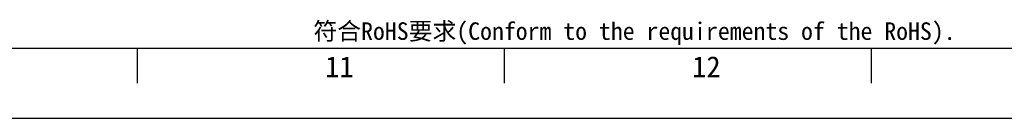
# Model space of a CAD drawing. Header units: millimetres. Extents: x 0 to 2731, y -3524 to -2222.
# Tile 98 of 221: x 1527 to 1668, y -2816 to -2802. Entities that reach past the tile are written whole.
import ezdxf

# ---------------------------------------------------------------- set-up
doc = ezdxf.new("R2010")
doc.units = ezdxf.units.MM
doc.header["$LTSCALE"] = 46.255
doc.layers.get('0').update_dxf_attribs({"linetype": 'CONTINUOUS'})
doc.styles.get("Standard").update_dxf_attribs({"font": 'simfang.ttf'})
doc.styles.add('TEXTSTYLE_4', font='simfang.ttf')

msp = doc.modelspace()

# ---------------------------------------------------------------- linework, layer by layer
at = {"color": 7}
for p, q in [((1043.678, -2806.462), (1849.678, -2806.462)), ((1544.178, -2811.462), (1544.178, -2806.462)), ((1596.678, -2811.462), (1596.678, -2806.462)), ((1649.178, -2811.462), (1649.178, -2806.462)), ((1018.678, -2816.462), (1859.678, -2816.462))]:
    msp.add_line(p, q, dxfattribs=at)

# ---------------------------------------------------------------- texts
at = {"color": 3}
msp.add_text('符合RoHS要求(Conform to the requirements of the RoHS).', height=2.5, dxfattribs=at).set_placement((1569.322, -2805.275))
at = {"color": 3, "style": 'TEXTSTYLE_4'}
for s, p in [('11', (1570.997, -2810.615)), ('12', (1623.497, -2810.615))]:
    msp.add_text(s, height=3, dxfattribs=at).set_placement(p)

doc.saveas('drawing.dxf')
